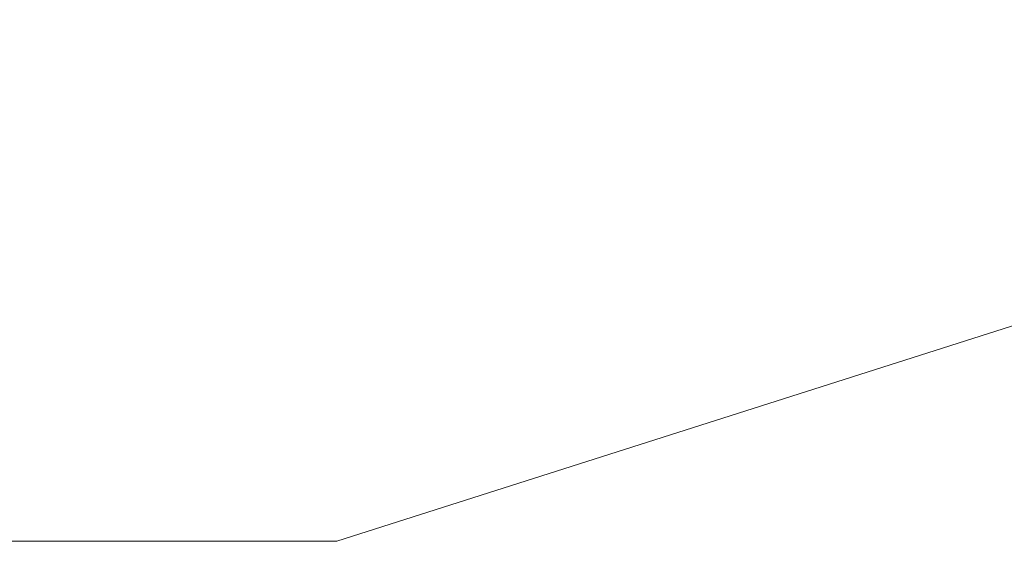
# Model space of a CAD drawing. Header units: millimetres. Extents: x 106 to 22495, y 2709 to 43185.
# Tile 28 of 40: x 12254 to 12714, y 41836 to 42080. Entities that reach past the tile are written whole.
import ezdxf

# ---------------------------------------------------------------- set-up
doc = ezdxf.new("R2010")
doc.units = ezdxf.units.MM
doc.layers.add('M-EQPM-___-IDEN', color=50, linetype='Continuous', lineweight=20)
doc.styles.add('GOST Common_1', font='GOST_Common.ttf', dxfattribs={"width": 0.9, "height": 125})

# ---------------------------------------------------------------- blocks, each defined once
blk = doc.blocks.new('ADSK_M_Оборудование - ADSK_Наименование_25-431939-В_Этаж 03_Вентиляция')
at = {"layer": 'M-EQPM-___-IDEN'}
blk.add_line((-12.5, 0), (12.5, 0), dxfattribs=at)

msp = doc.modelspace()

# ---------------------------------------------------------------- linework, layer by layer
at = {"layer": 'M-EQPM-___-IDEN'}
msp.add_line((13165.68, 42079.9), (12402.31, 41836.35), dxfattribs=at)

# ---------------------------------------------------------------- block references
at = {"layer": 'M-EQPM-___-IDEN', "xscale": 49.99999999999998, "yscale": 49.99999999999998, "zscale": 49.99999999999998}
msp.add_blockref('ADSK_M_Оборудование - ADSK_Наименование_25-431939-В_Этаж 03_Вентиляция', (11777.31, 41836.35), dxfattribs=at)

# ---------------------------------------------------------------- texts
at = {"layer": 'M-EQPM-___-IDEN', "lineweight": 9, "insert": (11350.79, 41995.27), "char_height": 125, "width": 1020.949, "attachment_point": 1, "style": 'GOST Common_1'}
msp.add_mtext('WC Fan ø125', dxfattribs=at)

doc.saveas('drawing.dxf')
